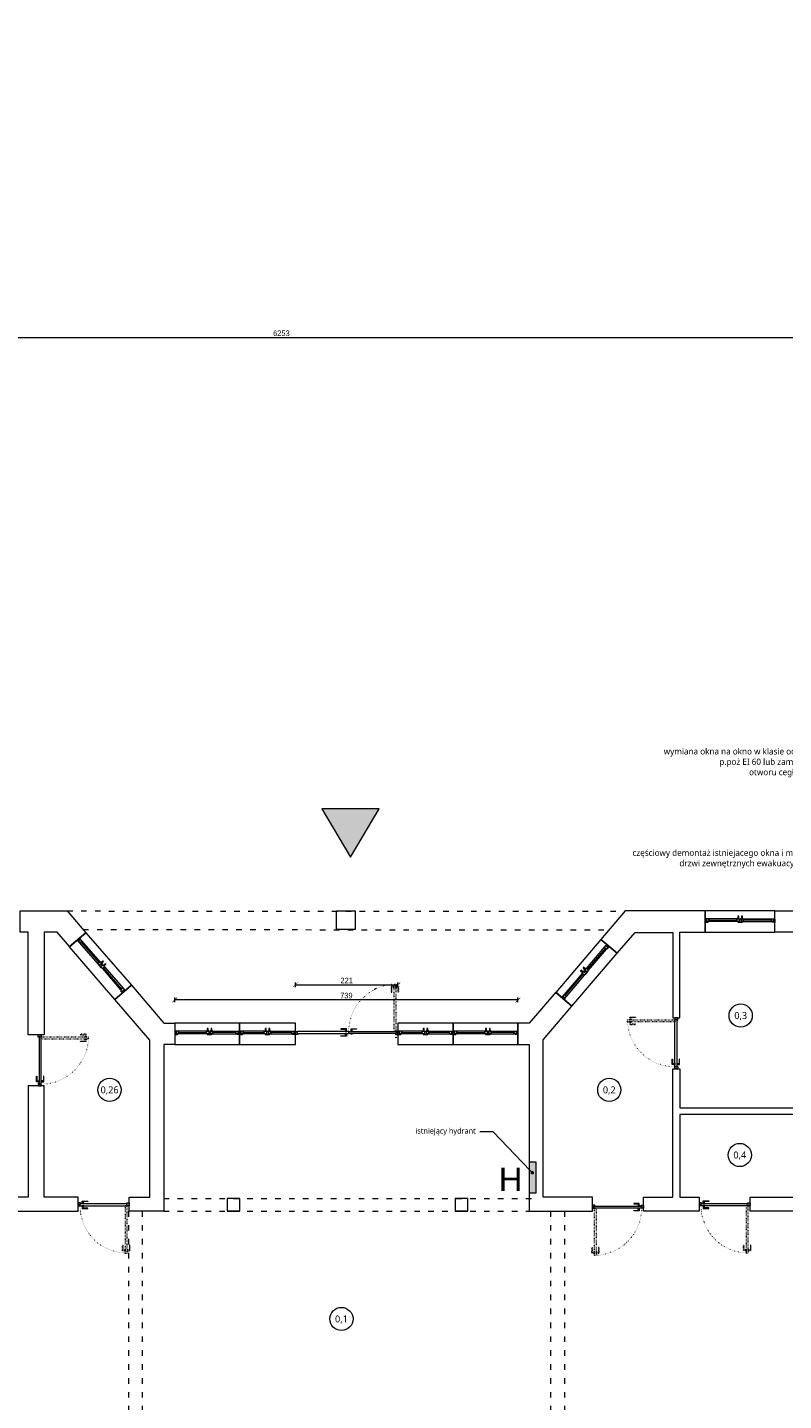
# Model space of a CAD drawing. Header units: millimetres. Extents: x -221 to 149158, y -114258 to 0.
# Tile 36 of 219: x 83825 to 85454, y -65349 to -62390. Entities that reach past the tile are written whole.
import ezdxf
from ezdxf import colors
from ezdxf.entities.mleader import LeaderData, LeaderLine
from ezdxf.enums import TextEntityAlignment as Align
from ezdxf.math import Vec2, Vec3

# ---------------------------------------------------------------- set-up
doc = ezdxf.new("R2010")
doc.units = ezdxf.units.MM
doc.linetypes.add('ACAD_ISO03W100', pattern=[30, 12, -18])
doc.linetypes.add('ACAD_ISO07W100', pattern=[3, 0, -3])
doc.layers.get('0').update_dxf_attribs({"lineweight": 0})
doc.layers.add('A-przekrycieram.ART', color=7, linetype='Continuous', lineweight=0, true_color=0xffffff)
for name, color, linetype, lineweight in [('OPIS', 4, 'Continuous', 9), ('opis..KF', 250, 'Continuous', 15), ('stolarka_arch', 250, 'Continuous', 5), ('wymiar..KF', 12, 'Continuous', 5), ('ściany ist..KF', 61, 'Continuous', 5)]:
    doc.layers.add(name, color=color, linetype=linetype, lineweight=lineweight)
doc.styles.add('ARCH', font='segoeuil.ttf')
doc.styles.add('kamil', font='GOTHIC.TTF')
doc.styles.get("Standard").update_dxf_attribs({"font": 'arial.ttf'})
doc.dimstyles.new('100..KF', dxfattribs={"dimtxt": 12, "dimasz": 10, "dimexe": 5, "dimexo": 5, "dimgap": 3, "dimtad": 1, "dimdec": 1, "dimrnd": 0.5, "dimtxsty": 'kamil', "dimblk": 'ARCHTICK', "dimcen": 0, "dimclrd": 256, "dimclre": 256, "dimclrt": 256, "dimadec": 0, "dimazin": 0, "dimtfac": 1, "dimtdec": 1, "dimtofl": 0, "dimtmove": 0, "dimatfit": 3, "dimfxl": 10, "dimfxlon": 1, "dimlwd": 0, "dimlwe": 0, "dimarcsym": 0})
doc.dimstyles.new('50..KF', dxfattribs={"dimscale": 0.5, "dimtxt": 12, "dimasz": 10, "dimexe": 5, "dimexo": 5, "dimgap": 3, "dimtad": 1, "dimdec": 1, "dimrnd": 0.5, "dimtxsty": 'kamil', "dimblk": 'ARCHTICK', "dimcen": 0, "dimclrd": 256, "dimclre": 256, "dimclrt": 256, "dimadec": 0, "dimazin": 0, "dimtfac": 1, "dimtdec": 1, "dimtofl": 0, "dimtmove": 0, "dimatfit": 3, "dimfxl": 10, "dimfxlon": 1, "dimlwd": 0, "dimlwe": 0, "dimarcsym": 0})

# ---------------------------------------------------------------- blocks, each defined once
blk = doc.blocks.new('*U982')
at = {"layer": 'stolarka_arch', "lineweight": 0}
blk.add_lwpolyline([(0, 0), (150, 0), (150, -45.6), (0, -45.6)], close=True, dxfattribs=at)
at = {"layer": 'stolarka_arch'}
for points in [[(0, -22), (6, -22), (6, -23), (3, -23), (3, -28), (0, -28)], [(3, -23), (8, -23), (8, -29), (2, -29), (2, -28), (3, -28)], [(8, -26), (68, -26), (68, -23), (8, -23)], [(8, -26), (68, -26), (68, -29), (8, -29)], [(73, -23), (68, -23), (68, -29), (74, -29), (74, -28), (73, -28)], [(73, -30), (69, -30), (69, -29), (73, -29)], [(70, -22), (80, -22), (80, -23), (77, -23), (77, -28), (73, -28), (73, -23), (70, -23)], [(77, -23), (82, -23), (82, -29), (76, -29), (76, -28), (77, -28)], [(81, -30), (77, -30), (77, -29), (81, -29)], [(142, -26), (82, -26), (82, -23), (142, -23)], [(142, -26), (82, -26), (82, -29), (142, -29)], [(147, -23), (142, -23), (142, -29), (148, -29), (148, -28), (147, -28)], [(150, -22), (144, -22), (144, -23), (147, -23), (147, -28), (150, -28)], [(72, -35), (70, -35), (70, -30), (72, -30)], [(80, -35), (78, -35), (78, -30), (80, -30)]]:
    blk.add_lwpolyline(points, close=True, dxfattribs=at)
blk = doc.blocks.new('*U978')
at = {"layer": 'stolarka_arch', "lineweight": 0}
blk.add_lwpolyline([(0, 0), (150, 0), (150, -46.8), (0, -46.8)], close=True, dxfattribs=at)
at = {"layer": 'stolarka_arch'}
for points in [[(0, -22), (6, -22), (6, -23), (3, -23), (3, -28), (0, -28)], [(3, -23), (8, -23), (8, -29), (2, -29), (2, -28), (3, -28)], [(8, -26), (68, -26), (68, -23), (8, -23)], [(8, -26), (68, -26), (68, -29), (8, -29)], [(73, -23), (68, -23), (68, -29), (74, -29), (74, -28), (73, -28)], [(73, -30), (69, -30), (69, -29), (73, -29)], [(70, -22), (80, -22), (80, -23), (77, -23), (77, -28), (73, -28), (73, -23), (70, -23)], [(77, -23), (82, -23), (82, -29), (76, -29), (76, -28), (77, -28)], [(81, -30), (77, -30), (77, -29), (81, -29)], [(142, -26), (82, -26), (82, -23), (142, -23)], [(142, -26), (82, -26), (82, -29), (142, -29)], [(147, -23), (142, -23), (142, -29), (148, -29), (148, -28), (147, -28)], [(150, -22), (144, -22), (144, -23), (147, -23), (147, -28), (150, -28)], [(72, -35), (70, -35), (70, -30), (72, -30)], [(80, -35), (78, -35), (78, -30), (80, -30)]]:
    blk.add_lwpolyline(points, close=True, dxfattribs=at)
blk = doc.blocks.new('*U1047')
at = {"layer": 'stolarka_arch', "lineweight": 0}
blk.add_lwpolyline([(0, 0), (150, 0), (150, -46), (0, -46)], close=True, dxfattribs=at)
at = {"layer": 'stolarka_arch'}
for points in [[(0, -22), (6, -22), (6, -23), (3, -23), (3, -28), (0, -28)], [(3, -23), (8, -23), (8, -29), (2, -29), (2, -28), (3, -28)], [(8, -26), (68, -26), (68, -23), (8, -23)], [(8, -26), (68, -26), (68, -29), (8, -29)], [(73, -23), (68, -23), (68, -29), (74, -29), (74, -28), (73, -28)], [(73, -30), (69, -30), (69, -29), (73, -29)], [(70, -22), (80, -22), (80, -23), (77, -23), (77, -28), (73, -28), (73, -23), (70, -23)], [(77, -23), (82, -23), (82, -29), (76, -29), (76, -28), (77, -28)], [(81, -30), (77, -30), (77, -29), (81, -29)], [(142, -26), (82, -26), (82, -23), (142, -23)], [(142, -26), (82, -26), (82, -29), (142, -29)], [(147, -23), (142, -23), (142, -29), (148, -29), (148, -28), (147, -28)], [(150, -22), (144, -22), (144, -23), (147, -23), (147, -28), (150, -28)], [(72, -35), (70, -35), (70, -30), (72, -30)], [(80, -35), (78, -35), (78, -30), (80, -30)]]:
    blk.add_lwpolyline(points, close=True, dxfattribs=at)
blk = doc.blocks.new('*U1009')
at = {"layer": 'stolarka_arch', "lineweight": 0}
blk.add_lwpolyline([(0, 0), (139.5, 0), (139.5, -46), (0, -46)], close=True, dxfattribs=at)
at = {"layer": 'stolarka_arch'}
for points in [[(0, -22), (6, -22), (6, -23), (3, -23), (3, -28), (0, -28)], [(3, -23), (8, -23), (8, -29), (2, -29), (2, -28), (3, -28)], [(8, -26), (68, -26), (68, -23), (8, -23)], [(8, -26), (68, -26), (68, -29), (8, -29)], [(73, -23), (68, -23), (68, -29), (74, -29), (74, -28), (73, -28)], [(73, -30), (69, -30), (69, -29), (73, -29)], [(70, -22), (80, -22), (80, -23), (77, -23), (77, -28), (73, -28), (73, -23), (70, -23)], [(77, -23), (82, -23), (82, -29), (76, -29), (76, -28), (77, -28)], [(81, -30), (77, -30), (77, -29), (81, -29)], [(131.5, -26), (82, -26), (82, -23), (131.5, -23)], [(131.5, -26), (82, -26), (82, -29), (131.5, -29)], [(136.5, -23), (131.5, -23), (131.5, -29), (137.5, -29), (137.5, -28), (136.5, -28)], [(139.5, -22), (133.5, -22), (133.5, -23), (136.5, -23), (136.5, -28), (139.5, -28)], [(72, -35), (70, -35), (70, -30), (72, -30)], [(80, -35), (78, -35), (78, -30), (80, -30)]]:
    blk.add_lwpolyline(points, close=True, dxfattribs=at)
blk = doc.blocks.new('*U1010')
at = {"layer": 'stolarka_arch', "lineweight": 0}
blk.add_lwpolyline([(0, 0), (139.5, 0), (139.5, -46), (0, -46)], close=True, dxfattribs=at)
at = {"layer": 'stolarka_arch'}
for points in [[(0, -22), (6, -22), (6, -23), (3, -23), (3, -28), (0, -28)], [(3, -23), (8, -23), (8, -29), (2, -29), (2, -28), (3, -28)], [(8, -26), (68, -26), (68, -23), (8, -23)], [(8, -26), (68, -26), (68, -29), (8, -29)], [(73, -23), (68, -23), (68, -29), (74, -29), (74, -28), (73, -28)], [(73, -30), (69, -30), (69, -29), (73, -29)], [(70, -22), (80, -22), (80, -23), (77, -23), (77, -28), (73, -28), (73, -23), (70, -23)], [(77, -23), (82, -23), (82, -29), (76, -29), (76, -28), (77, -28)], [(81, -30), (77, -30), (77, -29), (81, -29)], [(131.5, -26), (82, -26), (82, -23), (131.5, -23)], [(131.5, -26), (82, -26), (82, -29), (131.5, -29)], [(136.5, -23), (131.5, -23), (131.5, -29), (137.5, -29), (137.5, -28), (136.5, -28)], [(139.5, -22), (133.5, -22), (133.5, -23), (136.5, -23), (136.5, -28), (139.5, -28)], [(72, -35), (70, -35), (70, -30), (72, -30)], [(80, -35), (78, -35), (78, -30), (80, -30)]]:
    blk.add_lwpolyline(points, close=True, dxfattribs=at)
blk = doc.blocks.new('*U1011')
at = {"layer": 'stolarka_arch', "lineweight": 0}
blk.add_lwpolyline([(0, 0), (120.2, 0), (120.2, -46), (0, -46)], close=True, dxfattribs=at)
at = {"layer": 'stolarka_arch'}
for points in [[(0, -22), (6, -22), (6, -23), (3, -23), (3, -28), (0, -28)], [(3, -23), (8, -23), (8, -29), (2, -29), (2, -28), (3, -28)], [(8, -26), (53.1, -26), (53.1, -23), (8, -23)], [(8, -26), (53.1, -26), (53.1, -29), (8, -29)], [(58.1, -23), (53.1, -23), (53.1, -29), (59.1, -29), (59.1, -28), (58.1, -28)], [(58.1, -30), (54.1, -30), (54.1, -29), (58.1, -29)], [(55.1, -22), (65.1, -22), (65.1, -23), (62.1, -23), (62.1, -28), (58.1, -28), (58.1, -23), (55.1, -23)], [(62.1, -23), (67.1, -23), (67.1, -29), (61.1, -29), (61.1, -28), (62.1, -28)], [(66.1, -30), (62.1, -30), (62.1, -29), (66.1, -29)], [(112.2, -26), (67.1, -26), (67.1, -23), (112.2, -23)], [(112.2, -26), (67.1, -26), (67.1, -29), (112.2, -29)], [(117.2, -23), (112.2, -23), (112.2, -29), (118.2, -29), (118.2, -28), (117.2, -28)], [(120.2, -22), (114.2, -22), (114.2, -23), (117.2, -23), (117.2, -28), (120.2, -28)], [(57.1, -35), (55.1, -35), (55.1, -30), (57.1, -30)], [(65.1, -35), (63.1, -35), (63.1, -30), (65.1, -30)]]:
    blk.add_lwpolyline(points, close=True, dxfattribs=at)
blk = doc.blocks.new('*U1000')
at = {"layer": 'stolarka_arch', "lineweight": 0}
blk.add_lwpolyline([(0, 0), (118.9, 0), (118.9, -46), (0, -46)], close=True, dxfattribs=at)
at = {"layer": 'stolarka_arch'}
for points in [[(0, -22), (6, -22), (6, -23), (3, -23), (3, -28), (0, -28)], [(3, -23), (8, -23), (8, -29), (2, -29), (2, -28), (3, -28)], [(8, -26), (52.5, -26), (52.5, -23), (8, -23)], [(8, -26), (52.5, -26), (52.5, -29), (8, -29)], [(57.5, -23), (52.5, -23), (52.5, -29), (58.5, -29), (58.5, -28), (57.5, -28)], [(57.5, -30), (53.5, -30), (53.5, -29), (57.5, -29)], [(54.5, -22), (64.5, -22), (64.5, -23), (61.5, -23), (61.5, -28), (57.5, -28), (57.5, -23), (54.5, -23)], [(61.5, -23), (66.5, -23), (66.5, -29), (60.5, -29), (60.5, -28), (61.5, -28)], [(65.5, -30), (61.5, -30), (61.5, -29), (65.5, -29)], [(110.9, -26), (66.5, -26), (66.5, -23), (110.9, -23)], [(110.9, -26), (66.5, -26), (66.5, -29), (110.9, -29)], [(115.9, -23), (110.9, -23), (110.9, -29), (116.9, -29), (116.9, -28), (115.9, -28)], [(118.9, -22), (112.9, -22), (112.9, -23), (115.9, -23), (115.9, -28), (118.9, -28)], [(56.5, -35), (54.5, -35), (54.5, -30), (56.5, -30)], [(64.5, -35), (62.5, -35), (62.5, -30), (64.5, -30)]]:
    blk.add_lwpolyline(points, close=True, dxfattribs=at)
blk = doc.blocks.new('*U650')
at = {"layer": 'stolarka_arch', "linetype": 'ACAD_ISO03W100', "lineweight": 0, "ltscale": 0.1}
for points in [[(3.5, 97), (-1.5, 97), (-1.5, 85), (-0.5, 85), (-0.5, 95), (3.5, 95)], [(3.5, 98), (3.5, 94), (4.5, 94), (4.5, 98)], [(4.5, 102), (4.5, 0), (8.5, 0), (8.5, 102)], [(9.5, 98), (9.5, 94), (8.5, 94), (8.5, 98)], [(9.5, 97), (14.5, 97), (14.5, 85), (13.5, 85), (13.5, 95), (9.5, 95)]]:
    blk.add_lwpolyline(points, close=True, dxfattribs=at)
at = {"layer": 'stolarka_arch'}
for points in [[(5, -4), (5, -6), (0, -6), (0, 0), (4, 0), (4, -4), (5, -4)], [(106, 0), (4, 0), (4, -4), (106, -4)], [(101, 1), (101, 6), (89, 6), (89, 5), (99, 5), (99, 1)], [(102, 1), (98, 1), (98, 0), (102, 0)], [(105, -4), (105, -6), (110, -6), (110, 0), (106, 0), (106, -4), (105, -4)], [(101, -5), (101, -10), (89, -10), (89, -9), (99, -9), (99, -5)], [(102, -5), (98, -5), (98, -4), (102, -4)]]:
    blk.add_lwpolyline(points, close=True, dxfattribs=at)
blk.add_circle((4, 0.5), 0.5, dxfattribs=at)
at = {"layer": 'stolarka_arch', "linetype": 'ACAD_ISO07W100', "lineweight": 0, "ltscale": 0.5}
blk.add_arc((4, 0), 102, 0, 89.6506, dxfattribs=at)
blk = doc.blocks.new('nr pom')
at = {"layer": 'opis..KF', "lineweight": 20}
blk.add_circle((0, 0), 25, dxfattribs=at)
at = {"layer": 'opis..KF', "style": 'ARCH'}
blk.add_attdef('00', text='', height=15, dxfattribs=at).set_placement((0, 0), align=Align.MIDDLE_CENTER)
blk = doc.blocks.new('_ArchTick')
at = {"color": 0, "linetype": 'ByBlock', "const_width": 0.15}
blk.add_lwpolyline([(-0.5, -0.5), (0.5, 0.5)], dxfattribs=at)
blk = doc.blocks.new('*D1279')
at = {"layer": 'Defpoints', "color": 0, "transparency": 16777216}
for p in [(14.6, -62912.1), (119184.8, -62912.1), (0, -62950)]:
    blk.add_point(p, dxfattribs=at)
at = {"layer": 'wymiar..KF', "linetype": 'Continuous', "lineweight": 0, "transparency": 16777216}
for p, q in [((19.6, -62912.1), (12.1, -62912.1)), ((14.6, -62950), (14.6, -62912.1)), ((9.6, -62950), (17.1, -62950))]:
    blk.add_line(p, q, dxfattribs=at)
at = {"layer": 'wymiar..KF', "lineweight": 0, "transparency": 16777216, "xscale": 5, "yscale": 5, "zscale": 5}
for p, rotation in [((14.6, -62912.1), 90), ((14.6, -62950), 270)]:
    blk.add_blockref('_ArchTick', p, dxfattribs=dict(at, rotation=rotation))
at = {"layer": 'wymiar..KF', "transparency": 16777216, "insert": (10, -62931.1), "char_height": 6, "attachment_point": 5, "rotation": 90, "style": 'kamil'}
blk.add_mtext('38', dxfattribs=at)
blk = doc.blocks.new('_Dot')
at = {"color": 0, "linetype": 'ByBlock', "lineweight": -2}
blk.add_line((-0.5, 0), (-1, 0), dxfattribs=at)
at = {"color": 0, "linetype": 'ByBlock', "const_width": 0.5}
blk.add_lwpolyline([(-0.25, 0, 1), (0.25, 0, 1)], format="xyb", close=True, dxfattribs=at)
blk = doc.blocks.new('*U1674')
at = {"layer": 'A-przekrycieram.ART'}
h = blk.add_hatch(color=256, dxfattribs=at)
h.dxf.hatch_style = 1
h.paths.add_polyline_path([(0, 4200), (5940, 4200), (5940, 0), (0, 0)])
h.paths.add_polyline_path([(200, 4100), (5840, 4100), (5840, 100), (200, 100)], flags=16)
blk = doc.blocks.new('*D1716')
at = {"layer": 'Defpoints', "color": 0, "linetype": 'ByBlock', "lineweight": 50, "transparency": 16777216}
for p in [(81245.7, -62685), (87498.6, -62685), (87498.6, -63058.1)]:
    blk.add_point(p, dxfattribs=at)
at = {"layer": 'OPIS', "linetype": 'Continuous', "lineweight": 0, "transparency": 16777216}
for p, q in [((81245.7, -63053.1), (81245.7, -63063.1)), ((81245.7, -63058.1), (87498.6, -63058.1)), ((87498.6, -63053.1), (87498.6, -63063.1))]:
    blk.add_line(p, q, dxfattribs=at)
at = {"layer": 'OPIS', "linetype": 'ByBlock', "lineweight": 0, "transparency": 16777216, "xscale": 10, "yscale": 10, "zscale": 10, "rotation": 180}
blk.add_blockref('_ArchTick', (81245.7, -63058.1), dxfattribs=at)
at = {"layer": 'OPIS', "linetype": 'ByBlock', "lineweight": 0, "transparency": 16777216, "xscale": 10, "yscale": 10, "zscale": 10}
blk.add_blockref('_ArchTick', (87498.6, -63058.1), dxfattribs=at)
at = {"layer": 'OPIS', "linetype": 'ByBlock', "lineweight": 50, "transparency": 16777216, "insert": (84372.2, -63048.8), "char_height": 12, "attachment_point": 5, "style": 'kamil'}
blk.add_mtext('6253', dxfattribs=at)
blk = doc.blocks.new('*D1719')
at = {"layer": 'Defpoints', "color": 0, "linetype": 'ByBlock', "lineweight": 50, "transparency": 16777216}
for p in [(84623.2, -64453), (84402.4, -64582.1), (84623.2, -64582.1)]:
    blk.add_point(p, dxfattribs=at)
at = {"layer": 'OPIS', "linetype": 'Continuous', "lineweight": 0, "transparency": 16777216}
for p, q in [((84402.4, -64458), (84402.4, -64448)), ((84402.4, -64453), (84623.2, -64453)), ((84623.2, -64458), (84623.2, -64448))]:
    blk.add_line(p, q, dxfattribs=at)
at = {"layer": 'OPIS', "linetype": 'ByBlock', "lineweight": 0, "transparency": 16777216, "xscale": 10, "yscale": 10, "zscale": 10, "rotation": 180}
blk.add_blockref('_ArchTick', (84402.4, -64453), dxfattribs=at)
at = {"layer": 'OPIS', "linetype": 'ByBlock', "lineweight": 0, "transparency": 16777216, "xscale": 10, "yscale": 10, "zscale": 10}
blk.add_blockref('_ArchTick', (84623.2, -64453), dxfattribs=at)
at = {"layer": 'OPIS', "linetype": 'ByBlock', "lineweight": 50, "transparency": 16777216, "insert": (84512.8, -64443.8), "char_height": 12, "attachment_point": 5, "style": 'kamil'}
blk.add_mtext('221', dxfattribs=at)
blk = doc.blocks.new('*D1720')
at = {"layer": 'Defpoints', "color": 0, "linetype": 'ByBlock', "lineweight": 50, "transparency": 16777216}
for p in [(84142.6, -64485.8), (84142.6, -64536.1), (84881.6, -64536.1)]:
    blk.add_point(p, dxfattribs=at)
at = {"layer": 'OPIS', "linetype": 'Continuous', "lineweight": 0, "transparency": 16777216}
for p, q in [((84142.6, -64490.8), (84142.6, -64480.8)), ((84881.6, -64485.8), (84142.6, -64485.8)), ((84881.6, -64490.8), (84881.6, -64480.8))]:
    blk.add_line(p, q, dxfattribs=at)
at = {"layer": 'OPIS', "linetype": 'ByBlock', "lineweight": 0, "transparency": 16777216, "xscale": 10, "yscale": 10, "zscale": 10, "rotation": 180}
blk.add_blockref('_ArchTick', (84142.6, -64485.8), dxfattribs=at)
at = {"layer": 'OPIS', "linetype": 'ByBlock', "lineweight": 0, "transparency": 16777216, "xscale": 10, "yscale": 10, "zscale": 10}
blk.add_blockref('_ArchTick', (84881.6, -64485.8), dxfattribs=at)
at = {"layer": 'OPIS', "linetype": 'ByBlock', "lineweight": 50, "transparency": 16777216, "insert": (84512.1, -64476.5), "char_height": 12, "attachment_point": 5, "style": 'kamil'}
blk.add_mtext('739', dxfattribs=at)

msp = doc.modelspace()

# ---------------------------------------------------------------- hatches: boundary and pattern name
at = {"linetype": 'ByBlock', "true_color": 0x636466}
h = msp.add_hatch(color=251, dxfattribs=at)
h.dxf.hatch_style = 1
h.paths.add_polyline_path([(84521.3, -64177.9), (84459.58, -64073.63), (84583.02, -64073.63)])
at = {"layer": 'OPIS', "linetype": 'ByBlock', "true_color": 0x68c3de}
h = msp.add_hatch(color=133, dxfattribs=at)
h.dxf.hatch_style = 1
h.paths.add_polyline_path([(84905.65, -64901.67), (84921.07, -64901.67), (84921.07, -64835.39), (84905.65, -64835.39)])

# ---------------------------------------------------------------- linework, layer by layer
at = {"linetype": 'ACAD_ISO03W100'}
for p, q in [((83910.73, -64293.99), (85112.59, -64294.64)), ((83945.03, -64334.01), (85078.32, -64334.62))]:
    msp.add_line(p, q, dxfattribs=at)
at = {"linetype": 'ByBlock'}
msp.add_lwpolyline([(84459.58, -64073.63), (84521.3, -64177.9), (84583.02, -64073.63), (84459.58, -64073.63)], dxfattribs=at)
msp.add_lwpolyline([(84905.65, -64901.67), (84921.07, -64901.67), (84921.07, -64835.39), (84905.65, -64835.39)], close=True)
at = {"linetype": 'ACAD_ISO03W100'}
for points in [[(84118.65, -64913.99), (84919.47, -64913.99)], [(84042.65, -64940.99), (84042.65, -66072.95)], [(84072.65, -64940.99), (84072.65, -66072.95)], [(84118.65, -64940.99), (84919.47, -64940.99)], [(84951.64, -64940.99), (84951.64, -66072.95)], [(84981.64, -64940.99), (84981.64, -66072.95)]]:
    msp.add_lwpolyline(points, dxfattribs=at)
at = {"layer": 'stolarka_arch', "linetype": 'ACAD_ISO03W100', "lineweight": 0, "ltscale": 0.1}
for points in [[(84613.74, -64457.09), (84608.74, -64457.09), (84608.74, -64469.09), (84609.74, -64469.09), (84609.74, -64459.09), (84613.74, -64459.09)], [(84613.74, -64456.09), (84613.74, -64460.09), (84614.74, -64460.09), (84614.74, -64456.09)], [(84618.74, -64452.09), (84618.74, -64554.09), (84614.74, -64554.09), (84614.74, -64452.09)], [(84619.74, -64456.09), (84619.74, -64460.09), (84618.74, -64460.09), (84618.74, -64456.09)], [(84619.74, -64457.09), (84624.74, -64457.09), (84624.74, -64469.09), (84623.74, -64469.09), (84623.74, -64459.09), (84619.74, -64459.09)]]:
    msp.add_lwpolyline(points, close=True, dxfattribs=at)
at = {"layer": 'stolarka_arch'}
for points in [[(84512.24, -64553.09), (84512.24, -64548.09), (84500.24, -64548.09), (84500.24, -64549.09), (84510.24, -64549.09), (84510.24, -64553.09)], [(84522.24, -64553.09), (84522.24, -64548.09), (84534.24, -64548.09), (84534.24, -64549.09), (84524.24, -64549.09), (84524.24, -64553.09)], [(84407.37, -64558.09), (84407.37, -64560.09), (84402.37, -64560.09), (84402.37, -64554.09), (84406.37, -64554.09), (84406.37, -64558.09), (84407.37, -64558.09)], [(84517.24, -64554.09), (84406.37, -64554.09), (84406.37, -64558.09), (84517.24, -64558.09)], [(84512.24, -64559.09), (84512.24, -64564.09), (84500.24, -64564.09), (84500.24, -64563.09), (84510.24, -64563.09), (84510.24, -64559.09)], [(84513.24, -64553.09), (84509.24, -64553.09), (84509.24, -64554.09), (84513.24, -64554.09)], [(84513.24, -64559.09), (84509.24, -64559.09), (84509.24, -64558.09), (84513.24, -64558.09)], [(84517.24, -64554.09), (84619.24, -64554.09), (84619.24, -64558.09), (84517.24, -64558.09)], [(84521.24, -64553.09), (84525.24, -64553.09), (84525.24, -64554.09), (84521.24, -64554.09)], [(84521.24, -64559.09), (84525.24, -64559.09), (84525.24, -64558.09), (84521.24, -64558.09)], [(84618.24, -64558.09), (84618.24, -64560.09), (84623.24, -64560.09), (84623.24, -64554.09), (84619.24, -64554.09), (84619.24, -64558.09), (84618.24, -64558.09)]]:
    msp.add_lwpolyline(points, close=True, dxfattribs=at)
for centre in [(84406.37, -64553.59), (84619.24, -64553.59), (84619.24, -64566.59)]:
    msp.add_circle(centre, 0.5, dxfattribs=at)
at = {"layer": 'stolarka_arch', "linetype": 'ACAD_ISO07W100', "lineweight": 0, "ltscale": 0.5}
msp.add_arc((84619.24, -64554.09), 102, 90.34937, 180, dxfattribs=at)
at = {"layer": 'ściany ist..KF', "linetype": 'ByBlock'}
for p, q in [((84255.67, -64913.99), (84255.67, -64940.99)), ((84282.67, -64913.99), (84255.67, -64913.99)), ((84282.67, -64940.99), (84282.67, -64913.99)), ((84746.46, -64913.99), (84746.46, -64940.99)), ((84773.46, -64913.99), (84746.46, -64913.99)), ((84773.46, -64940.99), (84773.46, -64913.99)), ((84255.67, -64940.99), (84282.67, -64940.99)), ((84282.67, -64940.99), (84255.67, -64940.99)), ((84746.46, -64940.99), (84773.46, -64940.99)), ((84773.46, -64940.99), (84746.46, -64940.99))]:
    msp.add_line(p, q, dxfattribs=at)
for points in [[(83809.21, -64339.99), (83809.21, -64293.99), (83910.73, -64293.99), (83950.82, -64340.77), (83916.05, -64370.89), (83889.57, -64339.99), (83861.07, -64339.99), (83861.07, -64561.14), (83827.07, -64561.14), (83827.07, -64339.99), (83809.21, -64339.99)], [(84511.15, -64333.99), (84491.15, -64333.99), (84491.15, -64293.99), (84531.15, -64293.99), (84531.15, -64333.99), (84511.15, -64333.99)], [(85215.47, -64524.19), (85230.47, -64524.19), (85230.47, -64339.99), (85285.13, -64339.99), (85284.96, -64293.99), (85112.65, -64293.99), (85060.47, -64355.22), (85095.51, -64385.25), (85133.81, -64340.56), (85215.13, -64340.56), (85215.47, -64524.19)], [(85215.47, -64634.17), (85230.47, -64634.17), (85230.47, -64717.99), (85499.47, -64717.99), (85499.47, -64339.99), (85435.13, -64339.99), (85435.13, -64293.99), (85531.39, -64293.99), (85531.39, -64339.99), (85529.61, -64339.99), (85529.61, -64940.99), (85381.88, -64940.99), (85381.88, -64910.99), (85499.47, -64910.99), (85499.47, -64732.99), (85230.47, -64732.99), (85230.47, -64910.99), (85271.88, -64910.99), (85271.88, -64940.99), (85151.97, -64940.99), (85151.97, -64910.99), (85215.47, -64910.99), (85215.47, -64634.17)], [(84044.33, -64940.99), (84044.33, -64910.99), (84088.65, -64910.99), (84088.65, -64572.26), (84013.67, -64484.78), (84049.04, -64454.14), (84118.65, -64536.09), (84142.65, -64536.09), (84142.65, -64582.09), (84118.65, -64582.09), (84118.65, -64940.99), (84044.33, -64940.99)], [(85041.97, -64940.99), (85041.97, -64910.99), (84935.65, -64910.99), (84935.65, -64571.78), (84997.98, -64499.05), (84963.05, -64469.11), (84905.65, -64536.09), (84881.65, -64536.09), (84881.65, -64582.09), (84905.65, -64582.09), (84905.65, -64940.99), (85041.97, -64940.99)], [(82437.57, -64940.99), (83934.33, -64940.99), (83934.33, -64910.99), (83861.07, -64910.99), (83861.07, -64671.14), (83827.07, -64671.14), (83827.07, -64910.99), (83557.57, -64910.99)]]:
    msp.add_lwpolyline(points, dxfattribs=at)

# ---------------------------------------------------------------- block references
at = {"xscale": 2, "yscale": 2, "zscale": 2}
msp.add_blockref('*U1674', (79788.68, -67503.22), dxfattribs=at)
at = {"layer": 'opis..KF', "color": 30}
for p, values in [((85361.43, -64519.39), {'00': '0,3'}), ((84002.14, -64679.59), {'00': '0,26'}), ((85078.42, -64679.59), {'00': '0,2'}), ((85359.45, -64820), {'00': '0,4'}), ((84501.46, -65173.41), {'00': '0,1'})]:
    msp.add_blockref('nr pom', p, dxfattribs=at).add_auto_attribs(values)
at = {"layer": 'stolarka_arch', "xscale": -1, "rotation": 180}
msp.add_blockref('*U1047', (85285.13, -64339.99), dxfattribs=at)
at = {"layer": 'stolarka_arch', "color": 5}
for name, p, rotation in [('*U978', (84013.67, -64484.78), 130.9026744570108), ('*U650', (83854.48, -64561.14), 270), ('*U650', (84044.33, -64929.45), 180), ('*U650', (85381.88, -64929.11), 180)]:
    msp.add_blockref(name, p, dxfattribs=dict(at, rotation=rotation))
at = {"layer": 'stolarka_arch', "color": 5, "xscale": -1}
for name, p, rotation in [('*U982', (84997.98, -64499.05), 229.5623884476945), ('*U1010', (84142.65, -64582.09), 180), ('*U1011', (84282.15, -64582.09), 180), ('*U1000', (84623.24, -64582.09), 180), ('*U1009', (84742.15, -64582.09), 180), ('*U650', (85219.89, -64524.17), 90), ('*U650', (85041.97, -64934.45), 180)]:
    msp.add_blockref(name, p, dxfattribs=dict(at, rotation=rotation))

# ---------------------------------------------------------------- texts
at = {"insert": (84890.94, -64847.43), "char_height": 50, "attachment_point": 3}
msp.add_mtext_dynamic_manual_height_columns('H', width=406.668, gutter_width=12.5, heights=[0], dxfattribs=at)

# ---------------------------------------------------------------- dimensions: what is measured, and where the dimension line sits
at = {"layer": 'OPIS', "color": 1, "linetype": 'ByBlock', "lineweight": 50}
for base, p1, p2, picture, middle in [((87498.61, -63058.13), (81245.73, -62684.99), (87498.61, -62684.99), '*D1716', (84372.17, -63048.83)), ((84623.24, -64452.97), (84402.37, -64582.09), (84623.24, -64582.09), '*D1719', (84512.8, -64443.82)), ((84142.65, -64485.79), (84881.65, -64536.09), (84142.65, -64536.09), '*D1720', (84512.15, -64476.48))]:
    dim = msp.add_linear_dim(base=base, p1=p1, p2=p2, dimstyle='100..KF', override={"dimfxl": 5}, dxfattribs=at)
    dim.commit()
    dim.dimension.update_dxf_attribs({"geometry": picture, "text_midpoint": middle})
at = {"layer": 'wymiar..KF'}
dim = msp.add_linear_dim(base=(14.6, -62912.12), p1=(0, -62950.01), p2=(119184.82, -62912.12), angle=90, dimstyle='50..KF', override={"dimtmove": 1}, dxfattribs=at)
dim.commit()
dim.dimension.update_dxf_attribs({"geometry": '*D1279', "text_midpoint": (9.95, -62931.07)})

# ---------------------------------------------------------------- leaders
at = {"layer": 'opis..KF', "lineweight": 9}
ml = msp.add_multileader_mtext('Standard', dxfattribs=at)
ml.set_content('wymiana okna na okno w klasie odporności \\Pp.poż EI 60 lub zamurowanie \\Potworu cegłą szklaną', color=256, style='ARCH')
ml.set_leader_properties(color=256, linetype='ByLayer', lineweight=-1)
ml.set_arrow_properties(name='DOT')
ml.build(insert=Vec2(0, 0))
ml.multileader.update_dxf_attribs({"dogleg_length": 31.74, "arrow_head_size": 8.39})
ctx = ml.context
ctx.base_point, ctx.char_height, ctx.arrow_head_size, ctx.landing_gap_size, ctx.plane_origin = Vec3(85196.46, -63952.17), 13.4164, 8.39, 10.06, Vec3(84329.38, -64047.54)
ctx.text_align_type = 2
notes = []
notes.append((ctx, [(0, (1, 1, 0), (85593.78, -63952.17), (-1, 0), 31.74, [(0, [(85716.77, -63986.25)], 0, [])])]))
ctx.mtext.insert, ctx.mtext.alignment, ctx.mtext.flow_direction = Vec3(85551.97, -63943.21), 3, 5
ml = msp.add_multileader_mtext('Standard', dxfattribs=at)
ml.set_content('częściowy demontaż istniejacego okna i montaż\\Pdrzwi zewnętrznych ewakuacyjnych ', color=256, style='ARCH')
ml.set_leader_properties(color=256, linetype='ByLayer', lineweight=-1)
ml.set_arrow_properties(name='DOT')
ml.build(insert=Vec2(0, 0))
ml.multileader.update_dxf_attribs({"dogleg_length": 31.74, "arrow_head_size": 8.39})
ctx = ml.context
ctx.base_point, ctx.char_height, ctx.arrow_head_size, ctx.landing_gap_size, ctx.plane_origin = Vec3(85126.82, -64170.77), 13.4164, 8.39, 10.06, Vec3(84297.37, -64266.14)
ctx.text_align_type = 2
notes.append((ctx, [(0, (1, 1, 0), (85561.77, -64170.77), (-1, 0), 31.74, [(0, [(85670.81, -64286.23)], 0, [])])]))
ctx.mtext.insert, ctx.mtext.alignment, ctx.mtext.flow_direction = Vec3(85519.96, -64161.81), 3, 5
ml = msp.add_multileader_mtext('Standard', dxfattribs=at)
ml.set_content('istniejący hydrant', color=256, style='ARCH')
ml.set_leader_properties(color=256, linetype='ByLayer', lineweight=-1)
ml.set_arrow_properties(name='DOT')
ml.build(insert=Vec2(0, 0))
ml.multileader.update_dxf_attribs({"arrow_head_size": 7.5})
ctx = ml.context
ctx.base_point, ctx.char_height, ctx.arrow_head_size, ctx.landing_gap_size, ctx.plane_origin = Vec3(84659.59, -64769.84), 12, 7.5, 9, Vec3(83565.84, -64865.22)
ctx.text_align_type = 2
notes.append((ctx, [(0, (1, 1, 0), (84828.11, -64769.84), (-1, 0), 28.39, [(0, [(84912.67, -64858.2)], 0, [])])]))
ctx.mtext.insert, ctx.mtext.alignment, ctx.mtext.flow_direction = Vec3(84790.72, -64761.83), 3, 5
for ctx, leaders in notes:
    for number, flags, end, landing, length, lines in leaders:
        leader = LeaderData()
        leader.index, (leader.has_last_leader_line, leader.has_dogleg_vector, leader.attachment_direction) = number, flags
        leader.last_leader_point, leader.dogleg_vector, leader.dogleg_length = Vec3(end), Vec3(landing), length
        for number, points, colour, breaks in lines:
            line = LeaderLine()
            line.index, line.vertices, line.color, line.breaks = number, Vec3.list(points), colors.encode_raw_color(colour), breaks
            leader.lines.append(line)
        ctx.leaders.append(leader)

doc.saveas('drawing.dxf')
